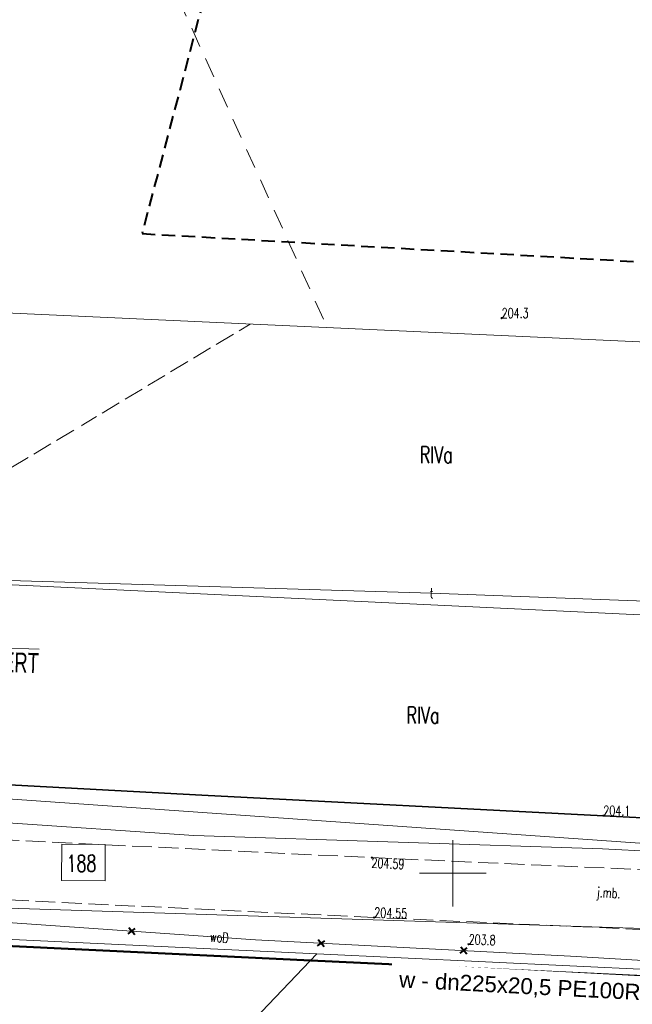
# Model space of a CAD drawing. Header units: metres. Extents: x 7496982 to 7497528, y 5603168 to 5605598.
# Tile 15 of 74: x 7497167 to 7497213, y 5603490 to 5603564. Entities that reach past the tile are written whole.
import ezdxf
from ezdxf.enums import TextEntityAlignment as Align

# ---------------------------------------------------------------- set-up
doc = ezdxf.new("R2010")
doc.units = ezdxf.units.M
doc.header["$MEASUREMENT"] = 0
for name, pattern in [('1', [0]), ('1_SUTP_A', [0]), ('1_SUWP', [0]), ('2', [1.5, 1, -0.5]), ('2_OTKJ', [2, 1.5, -0.5]), ('2_OTKR', [0]), ('2_OTKR_A', [2, 1, -1]), ('2_OTOO', [0]), ('4', [2.5, 1.5, -1]), ('GDE', [0]), ('GUK', [2, 1.5, -0.5])]:
    doc.linetypes.add(name, pattern=pattern)
doc.layers.get('0').update_dxf_attribs({"color": 250, "linetype": 'CONTINUOUS', "lineweight": 100})
for name, color, linetype, lineweight in [('! IS_opis woda', 7, 'CONTINUOUS', 9), ('! IS_woda', 5, 'CONTINUOUS', 50), ('!_gaz', 40, 'CONTINUOUS', 40), ('!COPIS', 7, 'CONTINUOUS', 15), ('2_granice działek', 6, 'CONTINUOUS', 20), ('_MAPA_L_0', 7, '1', 18), ('EDZPD_L_0', 3, 'GDE', 18), ('EDZTD_T_0', 3, 'CONTINUOUS', 18), ('EKLPK_L_0', 90, 'GUK', 18), ('EKLTK_T_0', 90, 'CONTINUOUS', 25), ('EUZPU_L_0', 90, '4', 18), ('OTK_E_T_0', 7, 'CONTINUOUS', 0), ('OTK_L_0', 7, '2_OTKJ', 18), ('OTK_L_5', 7, '2_OTKR_A', 18), ('OTO_L_0', 7, '2_OTOO', 35), ('OTR_T_0', 7, 'CONTINUOUS', 18), ('OTR_T_1', 7, 'CONTINUOUS', 18), ('SUTP_E_T_0', 30, 'CONTINUOUS', 0), ('SUTP_L_0', 30, '1_SUTP_A', 18), ('SUWP_E_T_0', 5, 'CONTINUOUS', 0), ('SUWP_L_0', 5, '1_SUWP', 18), ('ZAKRES_L_0', 1, '2', 40), ('ZAKRES_L_0_a', 1, '2', 40)]:
    doc.layers.add(name, color=color, linetype=linetype, lineweight=lineweight)
doc.styles.add('ARIAL', font='arial.ttf', dxfattribs={"width": 0.8})
doc.styles.add('R', font='arial.ttf')
doc.styles.get("Standard").update_dxf_attribs({"font": 'Simplex.SHX', "width": 0.75})

# ---------------------------------------------------------------- blocks, each defined once
blk = doc.blocks.new('2_OTRS')
at = {"linetype": 'Continuous'}
blk.add_circle((0, 0), 0.045, dxfattribs=at)
blk = doc.blocks.new('2_OTRN')
at = {"linetype": 'Continuous'}
blk.add_circle((0, 0), 0.045, dxfattribs=at)
blk = doc.blocks.new('krzyż')
at = {"layer": '!_gaz', "color": 1, "linetype": 'ByBlock'}
for points in [[(-0.49, 0.45), (0.49, -0.45)], [(-0.43, -0.58), (0.4, 0.54)]]:
    blk.add_lwpolyline(points, dxfattribs=at)

msp = doc.modelspace()

# ---------------------------------------------------------------- linework, layer by layer
at = {"layer": '! IS_woda', "linetype": 'Continuous'}
msp.add_lwpolyline([(7497132.24921, 5603496.79395), (7497132.21671, 5603496.12775), (7497157.50043, 5603494.97128), (7497189.31155, 5603493.46162), (7497231.38314, 5603491.46502), (7497250.17806, 5603490.46726), (7497281.33791, 5603487.9699), (7497299.19608, 5603486.30762), (7497299.39465, 5603486.28645), (7497299.39465, 5603486.28645), (7497300.10499, 5603495.72111), (7497312.69704, 5603494.93337), (7497327.74528, 5603493.97238), (7497328.56999, 5603498.67649), (7497370.51153, 5603497.31123), (7497370.51497, 5603491.23723), (7497370.51497, 5603480.45582), (7497370.6311, 5603480.01695), (7497392.82397, 5603396.85646)], dxfattribs=at)
at = {"layer": '2_granice działek'}
msp.add_lwpolyline([(7497170.59199, 5603502.17915), (7497173.86506, 5603502.17313), (7497173.86004, 5603499.44732), (7497170.58698, 5603499.45334)], close=True, dxfattribs=at)
at = {"layer": '_MAPA_L_0', "linetype": '1'}
for p, q in [((7497200, 5603497.5), (7497200, 5603502.5)), ((7497197.5, 5603500), (7497202.5, 5603500))]:
    msp.add_line(p, q, dxfattribs=at)
at = {"layer": 'EDZPD_L_0', "linetype": 'GDE'}
for p, q in [((7497356.71, 5603533.48), (7497132.82, 5603543.62)), ((7497340.65, 5603513.38), (7497132.04, 5603523.33)), ((7497380.13, 5603490.56), (7497138.06, 5603507.61)), ((7497138.06, 5603507.61), (7497318.43, 5603494.9)), ((7497124.54, 5603498.74), (7497380.13, 5603490.56)), ((7497157.96, 5603495.45), (7497189.77, 5603493.94)), ((7497121.35499, 5603422.54994), (7497189.77, 5603493.94)), ((7497250.68, 5603491.05), (7497189.77, 5603493.94))]:
    msp.add_line(p, q, dxfattribs=at)
at = {"layer": 'EKLPK_L_0', "linetype": 'GUK'}
msp.add_line((7497134.19879, 5603510.90498), (7497184.76453, 5603541.26743), dxfattribs=at)
at = {"layer": 'EUZPU_L_0', "linetype": '4'}
msp.add_line((7497158.69321, 5603611.31328), (7497190.55994, 5603541.00495), dxfattribs=at)
at = {"layer": 'OTK_L_0', "linetype": '2_OTKJ'}
for p, q in [((7497163.89, 5603502.63), (7497193.9, 5603501.18)), ((7497193.9, 5603501.18), (7497223.01, 5603499.89)), ((7497194.08, 5603496.68), (7497163.95, 5603498.13)), ((7497222.5, 5603495.41), (7497194.08, 5603496.68))]:
    msp.add_line(p, q, dxfattribs=at)
at = {"layer": 'OTK_L_5', "linetype": '2_OTKR'}
for p, q in [((7497149.42, 5603507.55), (7497181.12, 5603505.88)), ((7497181.12, 5603505.88), (7497211.31, 5603504.33)), ((7497180.53, 5603502.83), (7497148.99, 5603504.98)), ((7497211.31, 5603504.33), (7497244.21, 5603502.56)), ((7497211.24, 5603501.84), (7497180.53, 5603502.83)), ((7497224.14, 5603501.15), (7497211.24, 5603501.84))]:
    msp.add_line(p, q, dxfattribs=at)
at = {"layer": 'OTO_L_0', "linetype": '2_OTOO'}
for p, q in [((7497181.12, 5603505.88), (7497149.42, 5603507.55)), ((7497211.31, 5603504.33), (7497181.12, 5603505.88)), ((7497244.21, 5603502.56), (7497211.31, 5603504.33))]:
    msp.add_line(p, q, dxfattribs=at)
at = {"layer": 'SUTP_L_0', "linetype": '1_SUTP_A'}
for p, q in [((7497198.403, 5603521.05), (7497141.156, 5603522.786)), ((7497219.913, 5603520.26), (7497198.403, 5603521.05))]:
    msp.add_line(p, q, dxfattribs=at)
at = {"layer": 'SUWP_L_0', "linetype": '1_SUWP'}
for p, q in [((7497153.009, 5603497.25821), (7497185.15645, 5603495.00104)), ((7497185.15645, 5603495.00104), (7497208.84374, 5603493.78147)), ((7497208.84374, 5603493.78147), (7497245.08506, 5603491.63846))]:
    msp.add_line(p, q, dxfattribs=at)
at = {"layer": 'ZAKRES_L_0', "linetype": '2'}
for p, q in [((7497185.8249, 5603583.00463), (7497176.63071, 5603548.06744)), ((7497176.63071, 5603548.06744), (7497364.60759, 5603537.41998))]:
    msp.add_line(p, q, dxfattribs=at)
at = {"layer": 'ZAKRES_L_0_a', "linetype": '2'}
for p, q in [((7497185.8249, 5603583.00463), (7497176.63071, 5603548.06744)), ((7497176.63071, 5603548.06744), (7497364.60759, 5603537.41998))]:
    msp.add_line(p, q, dxfattribs=at)

# ---------------------------------------------------------------- block references
at = {"layer": '!_gaz', "linetype": 'ByBlock', "transparency": 33554687, "xscale": 0.5, "yscale": 0.5, "zscale": 0.5, "rotation": 77.69848993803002}
for p in [(7497175.84891, 5603495.65563), (7497190.08877, 5603494.74068), (7497200.80822, 5603494.2002)]:
    msp.add_blockref('krzyż', p, dxfattribs=at)
at = {"layer": 'OTR_T_0', "rotation": 86.8745593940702}
for p in [(7497193.9, 5603501.18), (7497194.08, 5603496.68)]:
    msp.add_blockref('2_OTRS', p, dxfattribs=at)
at = {"layer": 'OTR_T_1'}
for p in [(7497203.66203, 5603541.71852), (7497211.31, 5603504.33)]:
    msp.add_blockref('2_OTRN', p, dxfattribs=at)
at = {"layer": 'OTR_T_1', "rotation": 357.9174347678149}
msp.add_blockref('2_OTRN', (7497201.17416, 5603494.66716), dxfattribs=at)

# ---------------------------------------------------------------- texts
at = {"layer": 'EDZTD_T_0', "width": 0.7}
msp.add_text('188', height=1.25001, rotation=0.4088997, dxfattribs=at).set_placement((7497170.94705, 5603501.36426), align=Align.TOP_LEFT)
at = {"layer": 'EKLTK_T_0', "width": 0.7}
for p in [(7497197.51306, 5603532.07982), (7497196.52286, 5603512.50851)]:
    msp.add_text('RIVa', height=1.25001, dxfattribs=at).set_placement(p, align=Align.TOP_LEFT)
at = {"layer": 'OTK_E_T_0', "lineweight": 9, "width": 0.7}
msp.add_text('j.mb.', height=0.75, rotation=356.5761288, dxfattribs=at).set_placement((7497211.70086, 5603498.43921), align=Align.MIDDLE)
at = {"layer": 'OTR_T_0', "lineweight": 9, "width": 0.7}
msp.add_text('204.59', height=0.75, rotation=357.2539607, dxfattribs=at).set_placement((7497193.9, 5603501.18), align=Align.TOP_LEFT)
msp.add_text('204.55', height=0.75, rotation=358.085464, dxfattribs=at).set_placement((7497194.08, 5603496.68))
at = {"layer": 'OTR_T_1', "lineweight": 9, "width": 0.7}
for s, p in [('204.3', (7497203.66203, 5603541.71852)), ('204.1', (7497211.31, 5603504.33))]:
    msp.add_text(s, height=0.75, dxfattribs=at).set_placement(p)
msp.add_text('203.8', height=0.75, rotation=357.9174348, dxfattribs=at).set_placement((7497201.17416, 5603494.66716))
at = {"layer": 'SUTP_E_T_0', "lineweight": 9, "width": 0.7}
msp.add_text('t', height=0.75, rotation=357.9640115, dxfattribs=at).set_placement((7497198.403, 5603521.05), align=Align.MIDDLE)
at = {"layer": 'SUWP_E_T_0', "lineweight": 9, "width": 0.7}
msp.add_text('woD', height=0.75, rotation=355.9836789, dxfattribs=at).set_placement((7497182.44699, 5603495.19128), align=Align.MIDDLE)

# ---------------------------------------------------------------- next in the draw order: texts
at = {"layer": '! IS_opis woda', "color": 7, "lineweight": 9, "insert": (7497195.98997, 5603492.63786), "char_height": 1.2, "attachment_point": 1, "rotation": 356.9509086, "style": 'R', "bg_fill": 2}
msp.add_mtext_dynamic_manual_height_columns('w - {\\fArial|b0|i0|c238|p34;dn225x20,5} PE100RC {\\fArial|b0|i0|c238|p34;PN16 }SDR11  ', width=34.9196507, gutter_width=12.5, heights=[0], dxfattribs=at)
at = {"layer": '!COPIS', "ltscale": 5, "char_height": 1.5, "attachment_point": 1, "style": 'ARIAL', "bg_fill": 3, "box_fill_scale": 1.5, "bg_fill_color": 256, "bg_fill_transparency": 0}
for s, width, insert, rotation in [('{\\fArial Narrow|b0|i0|c238|p34;Proj. rura osłonowa dn90mm\\P\\O PE100 SDR 17; L=11,0m - PRZEWIERT}', 29.8894751, (7497140.0723, 5603552.64815), 0.1014038), ('{\\fArial Narrow|b0|i0|c238|p34;Proj. rura osłonowa dn90mm\\P\\O PE100 SDR 17; L=13,0m - PRZEWIERT}', 29.8894751, (7497141.41769, 5603538.03909), 0.1014038), ('{\\fArial Narrow|b0|i0|c238|p34;Proj. rura osłonowa dn400mm\\P\\O PE100 SDR 17; L=15,0m - PRZEWIERT}', 27.730714, (7497143.79678, 5603519.73752), 358.4269246)]:
    msp.add_mtext_dynamic_manual_height_columns(s, width=width, gutter_width=12.5, heights=[0], dxfattribs=dict(at, insert=insert, rotation=rotation))

doc.saveas('drawing.dxf')
